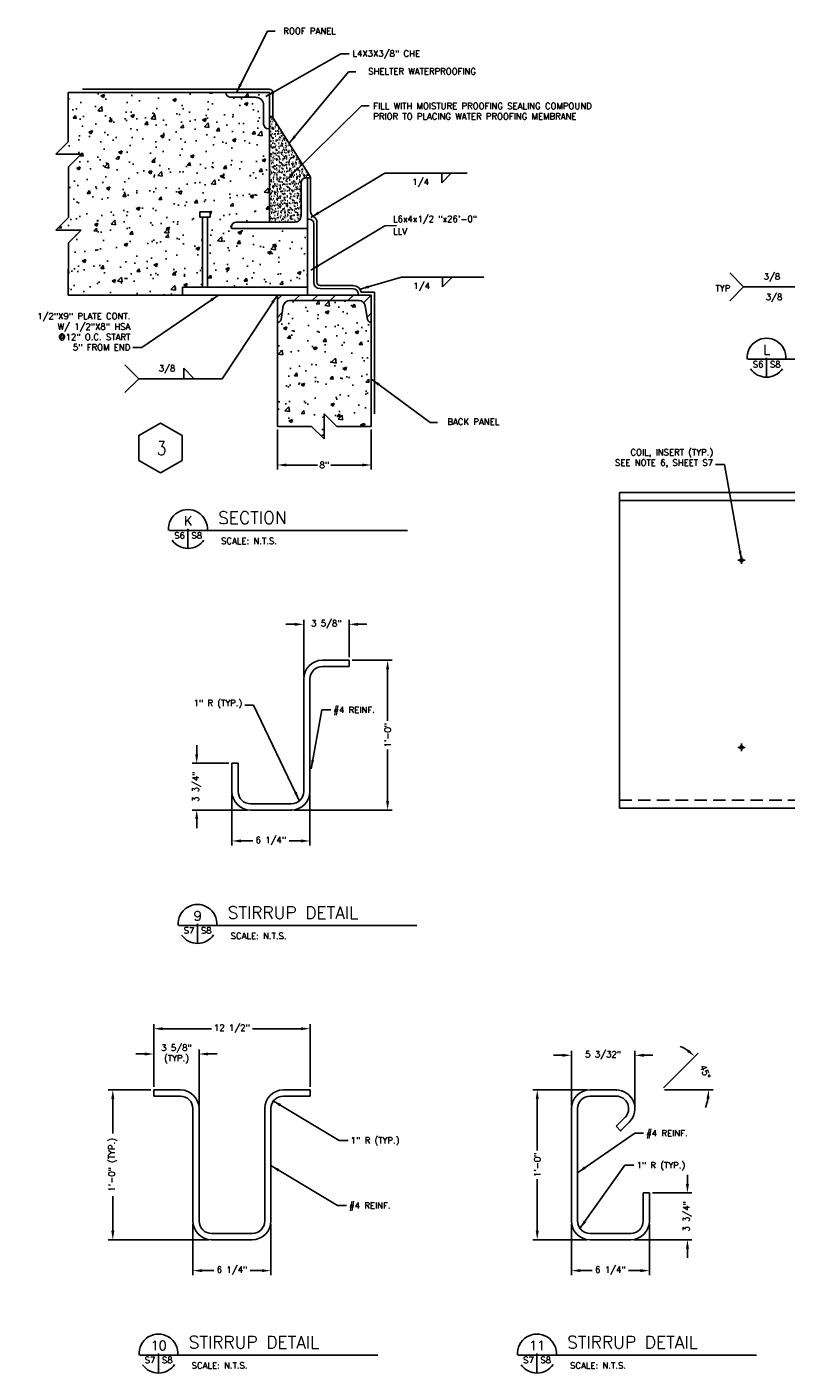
# Model space of a CAD drawing. Header units: inches. Extents: x 37.6 to 74.8, y -5.9 to 21.
# Tile 1 of 4: x 37.6 to 52.8, y -5.9 to 21. Entities that reach past the tile are written whole.
import ezdxf
from ezdxf.enums import TextEntityAlignment as Align

# ---------------------------------------------------------------- set-up
doc = ezdxf.new("R2010")
doc.units = ezdxf.units.IN
doc.header["$MEASUREMENT"] = 0
doc.linetypes.add('HIDDEN', pattern=[0.375, 0.25, -0.125])
doc.layers.get('0').update_dxf_attribs({"linetype": 'CONTINUOUS'})
doc.layers.get('DEFPOINTS').update_dxf_attribs({"linetype": 'CONTINUOUS'})
for name, color, linetype in [('6', 7, 'CONTINUOUS'), ('9', 7, 'CONTINUOUS'), ('COM-DIMS', 2, 'CONTINUOUS'), ('COM-HATCH', 2, 'CONTINUOUS'), ('COM-SHORTBRK', 1, 'CONTINUOUS'), ('S-ANNO-KEYN', 2, 'CONTINUOUS'), ('S-ANNO-SYMB', 6, 'CONTINUOUS'), ('S-ANNO-TEXT-LW10', 2, 'CONTINUOUS'), ('S-ANNO-TEXT-LW20', 1, 'CONTINUOUS'), ('S-ANNO-TEXT-LW28', 7, 'CONTINUOUS'), ('S-PR-CONC-SECT', 4, 'CONTINUOUS'), ('S-PR-METAL-SECT', 4, 'CONTINUOUS'), ('S-PR-MISC-MATL', 6, 'CONTINUOUS'), ('S-PR-REINF', 13, 'CONTINUOUS')]:
    doc.layers.add(name, color=color, linetype=linetype)
doc.styles.add('SIMPLEX', font='simplex.shx')
doc.styles.get("Standard").update_dxf_attribs({"font": 'simplex.shx', "height": 0.2})
doc.dimstyles.new('DIM', dxfattribs={"dimtxt": 0.125, "dimasz": 0.18, "dimexe": 0.09, "dimexo": 0.0625, "dimgap": 0.05, "dimtad": 0, "dimdec": 0, "dimzin": 0, "dimdsep": 46, "dimlunit": 4, "dimtxsty": 'SIMPLEX', "dimcen": 0.09, "dimadec": 0, "dimazin": 0, "dimtfac": 1, "dimtdec": 0, "dimtofl": 0, "dimtmove": 0, "dimatfit": 3, "dimfxl": 0, "dimfrac": 1, "dimtolj": 1, "dimtzin": 0, "dimarcsym": 0})

# ---------------------------------------------------------------- blocks, each defined once
blk = doc.blocks.new('*D19')
at = {"layer": 'COM-DIMS', "color": 0, "lineweight": -2}
for p, q in [((42.66, 12.962), (42.66, 12.161)), ((44.539, 12.962), (44.539, 12.161)), ((42.84, 12.251), (43.466, 12.251)), ((44.359, 12.251), (43.732, 12.251))]:
    blk.add_line(p, q, dxfattribs=at)
at = {"layer": 'COM-DIMS', "color": 0}
for points in [[(42.84, 12.281), (42.84, 12.221), (42.66, 12.251)], [(44.359, 12.281), (44.359, 12.221), (44.539, 12.251)]]:
    blk.add_solid(points, dxfattribs=at)
at = {"layer": 'DEFPOINTS', "color": 0}
for p in [(42.66, 13.025, 0.008), (44.539, 13.025, 0.008), (44.539, 12.251)]:
    blk.add_point(p, dxfattribs=at)
at = {"layer": 'COM-DIMS', "color": 0, "insert": (43.599, 12.251), "char_height": 0.125, "attachment_point": 5, "style": 'SIMPLEX'}
blk.add_mtext('\\A1;8"', dxfattribs=at)
blk = doc.blocks.new('*D20')
at = {"layer": 'COM-DIMS', "color": 0, "lineweight": -2}
for p, q in [((43.006, 9.061), (42.826, 9.061)), ((43.186, 8.028), (43.186, 9.151)), ((44.094, 8.403), (44.094, 9.151)), ((44.274, 9.061), (44.454, 9.061))]:
    blk.add_line(p, q, dxfattribs=at)
at = {"layer": 'COM-DIMS', "color": 0}
for points in [[(43.006, 9.091), (43.006, 9.031), (43.186, 9.061)], [(44.274, 9.091), (44.274, 9.031), (44.094, 9.061)]]:
    blk.add_solid(points, dxfattribs=at)
at = {"layer": 'DEFPOINTS', "color": 0}
for p in [(44.094, 9.061), (44.094, 8.341, -0.004), (43.186, 7.966, -0.004)]:
    blk.add_point(p, dxfattribs=at)
at = {"layer": 'COM-DIMS', "color": 0, "insert": (43.64, 9.061), "char_height": 0.125, "attachment_point": 5, "style": 'SIMPLEX'}
blk.add_mtext('\\A1;3 5/8"', dxfattribs=at)
blk = doc.blocks.new('*D21')
at = {"layer": 'COM-DIMS', "color": 0, "lineweight": -2}
for p, q in [((44.157, 8.341), (44.957, 8.341)), ((44.867, 8.161), (44.867, 7.126)), ((44.867, 5.521), (44.867, 6.556)), ((42.998, 5.341), (44.957, 5.341))]:
    blk.add_line(p, q, dxfattribs=at)
at = {"layer": 'COM-DIMS', "color": 0}
for points in [[(44.837, 8.161), (44.897, 8.161), (44.867, 8.341)], [(44.837, 5.521), (44.897, 5.521), (44.867, 5.341)]]:
    blk.add_solid(points, dxfattribs=at)
at = {"layer": 'DEFPOINTS', "color": 0}
for p in [(44.094, 8.341, -0.004), (42.936, 5.341, -0.004), (44.867, 5.341)]:
    blk.add_point(p, dxfattribs=at)
at = {"layer": 'COM-DIMS', "color": 0, "insert": (44.867, 6.841), "char_height": 0.125, "attachment_point": 5, "rotation": 90, "style": 'SIMPLEX'}
blk.add_mtext('\\A1;1\'-0"', dxfattribs=at)
blk = doc.blocks.new('*D22')
at = {"layer": 'COM-DIMS', "color": 0, "lineweight": -2}
for p, q in [((41.748, 5.653), (41.748, 4.633)), ((43.311, 5.653), (43.311, 4.633)), ((41.928, 4.723), (42.167, 4.723)), ((43.131, 4.723), (42.892, 4.723))]:
    blk.add_line(p, q, dxfattribs=at)
at = {"layer": 'COM-DIMS', "color": 0}
for points in [[(41.928, 4.753), (41.928, 4.693), (41.748, 4.723)], [(43.131, 4.753), (43.131, 4.693), (43.311, 4.723)]]:
    blk.add_solid(points, dxfattribs=at)
at = {"layer": 'DEFPOINTS', "color": 0}
for p in [(41.748, 5.716, -0.004), (43.311, 5.716, -0.004), (41.748, 4.723)]:
    blk.add_point(p, dxfattribs=at)
at = {"layer": 'COM-DIMS', "color": 0, "insert": (42.529, 4.723), "char_height": 0.125, "attachment_point": 5, "style": 'SIMPLEX'}
blk.add_mtext('\\A1;6 1/4"', dxfattribs=at)
blk = doc.blocks.new('*D23')
at = {"layer": 'COM-DIMS', "color": 0, "lineweight": -2}
for p, q in [((41.044, 6.458), (41.044, 6.638)), ((41.686, 6.278), (40.954, 6.278)), ((42.061, 5.341), (40.954, 5.341)), ((41.044, 5.161), (41.044, 4.981))]:
    blk.add_line(p, q, dxfattribs=at)
at = {"layer": 'COM-DIMS', "color": 0}
for points in [[(41.014, 6.458), (41.074, 6.458), (41.044, 6.278)], [(41.014, 5.161), (41.074, 5.161), (41.044, 5.341)]]:
    blk.add_solid(points, dxfattribs=at)
at = {"layer": 'DEFPOINTS', "color": 0}
for p in [(41.748, 6.278, -0.004), (41.044, 5.341), (42.123, 5.341, -0.004)]:
    blk.add_point(p, dxfattribs=at)
at = {"layer": 'COM-DIMS', "color": 0, "insert": (41.044, 5.81), "char_height": 0.125, "attachment_point": 5, "rotation": 90, "style": 'SIMPLEX'}
blk.add_mtext('\\A1;3 3/4"', dxfattribs=at)
blk = doc.blocks.new('*D24')
at = {"layer": 'COM-DIMS', "color": 0, "lineweight": -2}
for p, q in [((40.184, -0.2), (40.184, 1.053)), ((40.364, 0.963), (41.339, 0.963)), ((43.133, 0.963), (42.159, 0.963)), ((43.313, -0.2), (43.313, 1.053))]:
    blk.add_line(p, q, dxfattribs=at)
at = {"layer": 'COM-DIMS', "color": 0}
for points in [[(40.364, 0.993), (40.364, 0.933), (40.184, 0.963)], [(43.133, 0.993), (43.133, 0.933), (43.313, 0.963)]]:
    blk.add_solid(points, dxfattribs=at)
at = {"layer": 'DEFPOINTS', "color": 0}
for p in [(43.313, 0.963), (40.184, -0.262, -0.004), (43.313, -0.262, -0.004)]:
    blk.add_point(p, dxfattribs=at)
at = {"layer": 'COM-DIMS', "color": 0, "insert": (41.749, 0.963), "char_height": 0.125, "attachment_point": 5, "style": 'SIMPLEX'}
blk.add_mtext('\\A1;12 1/2"', dxfattribs=at)
blk = doc.blocks.new('*D25')
at = {"layer": 'COM-DIMS', "color": 0, "lineweight": -2}
for p, q in [((40.184, -0.2), (40.184, 0.547)), ((41.092, -0.575), (41.092, 0.547)), ((40.004, 0.457), (39.824, 0.457)), ((41.272, 0.457), (41.452, 0.457))]:
    blk.add_line(p, q, dxfattribs=at)
at = {"layer": 'COM-DIMS', "color": 0}
for points in [[(40.004, 0.487), (40.004, 0.427), (40.184, 0.457)], [(41.272, 0.487), (41.272, 0.427), (41.092, 0.457)]]:
    blk.add_solid(points, dxfattribs=at)
at = {"layer": 'DEFPOINTS', "color": 0}
for p in [(41.092, 0.457), (40.184, -0.262, -0.004), (41.092, -0.637, -0.004)]:
    blk.add_point(p, dxfattribs=at)
at = {"layer": 'COM-DIMS', "color": 0, "insert": (40.638, 0.457), "char_height": 0.125, "attachment_point": 5, "style": 'SIMPLEX'}
blk.add_mtext('\\A1;3 5/8"\\P(TYP.)', dxfattribs=at)
blk = doc.blocks.new('*D26')
at = {"layer": 'COM-DIMS', "color": 0, "lineweight": -2}
for p, q in [((40.967, -2.95), (40.967, -3.971)), ((42.53, -2.95), (42.53, -3.971)), ((41.147, -3.881), (41.386, -3.881)), ((42.35, -3.881), (42.111, -3.881))]:
    blk.add_line(p, q, dxfattribs=at)
at = {"layer": 'COM-DIMS', "color": 0}
for points in [[(41.147, -3.851), (41.147, -3.911), (40.967, -3.881)], [(42.35, -3.851), (42.35, -3.911), (42.53, -3.881)]]:
    blk.add_solid(points, dxfattribs=at)
at = {"layer": 'DEFPOINTS', "color": 0}
for p in [(40.967, -2.887, -0.004), (42.53, -2.887, -0.004), (40.967, -3.881)]:
    blk.add_point(p, dxfattribs=at)
at = {"layer": 'COM-DIMS', "color": 0, "insert": (41.749, -3.881), "char_height": 0.125, "attachment_point": 5, "style": 'SIMPLEX'}
blk.add_mtext('\\A1;6 1/4"', dxfattribs=at)
blk = doc.blocks.new('*D27')
at = {"layer": 'COM-DIMS', "color": 0, "lineweight": -2}
for p, q in [((40.122, -0.262), (39.273, -0.262)), ((39.363, -0.442), (39.363, -1.132)), ((39.363, -3.082), (39.363, -2.393)), ((41.28, -3.262), (39.273, -3.262))]:
    blk.add_line(p, q, dxfattribs=at)
at = {"layer": 'COM-DIMS', "color": 0}
for points in [[(39.333, -0.442), (39.393, -0.442), (39.363, -0.262)], [(39.333, -3.082), (39.393, -3.082), (39.363, -3.262)]]:
    blk.add_solid(points, dxfattribs=at)
at = {"layer": 'DEFPOINTS', "color": 0}
for p in [(40.184, -0.262, -0.004), (39.363, -3.262), (41.342, -3.262, -0.004)]:
    blk.add_point(p, dxfattribs=at)
at = {"layer": 'COM-DIMS', "color": 0, "insert": (39.363, -1.762), "char_height": 0.125, "attachment_point": 5, "rotation": 90, "style": 'SIMPLEX'}
blk.add_mtext('\\A1;1\'-0" (TYP.)', dxfattribs=at)
blk = doc.blocks.new('*D28')
at = {"layer": 'COM-DIMS', "color": 0, "lineweight": -2}
for p, q in [((48.547, -2.95), (48.547, -3.971)), ((50.11, -2.95), (50.11, -3.971)), ((48.727, -3.881), (48.966, -3.881)), ((49.93, -3.881), (49.691, -3.881))]:
    blk.add_line(p, q, dxfattribs=at)
at = {"layer": 'COM-DIMS', "color": 0}
for points in [[(48.727, -3.851), (48.727, -3.911), (48.547, -3.881)], [(49.93, -3.851), (49.93, -3.911), (50.11, -3.881)]]:
    blk.add_solid(points, dxfattribs=at)
at = {"layer": 'DEFPOINTS', "color": 0}
for p in [(48.547, -2.887, -0.004), (50.11, -2.887, -0.004), (48.547, -3.881)]:
    blk.add_point(p, dxfattribs=at)
at = {"layer": 'COM-DIMS', "color": 0, "insert": (49.328, -3.881), "char_height": 0.125, "attachment_point": 5, "style": 'SIMPLEX'}
blk.add_mtext('\\A1;6 1/4"', dxfattribs=at)
blk = doc.blocks.new('*D29')
at = {"layer": 'COM-DIMS', "color": 0, "lineweight": -2}
for p, q in [((50.872, -2.145), (50.872, -1.965)), ((50.172, -2.325), (50.962, -2.325)), ((49.797, -3.262), (50.962, -3.262)), ((50.872, -3.442), (50.872, -3.622))]:
    blk.add_line(p, q, dxfattribs=at)
at = {"layer": 'COM-DIMS', "color": 0}
for points in [[(50.842, -2.145), (50.902, -2.145), (50.872, -2.325)], [(50.842, -3.442), (50.902, -3.442), (50.872, -3.262)]]:
    blk.add_solid(points, dxfattribs=at)
at = {"layer": 'DEFPOINTS', "color": 0}
for p in [(50.11, -2.325, -0.004), (49.735, -3.262, -0.004), (50.872, -3.262)]:
    blk.add_point(p, dxfattribs=at)
at = {"layer": 'COM-DIMS', "color": 0, "insert": (50.872, -2.794), "char_height": 0.125, "attachment_point": 5, "rotation": 90, "style": 'SIMPLEX'}
blk.add_mtext('\\A1;3 3/4"', dxfattribs=at)
blk = doc.blocks.new('*D30')
at = {"layer": 'COM-DIMS', "color": 0, "lineweight": -2}
for p, q in [((50.394, -0.218), (51.084, 0.472)), ((50.412, -0.262), (51.389, -0.262))]:
    blk.add_line(p, q, dxfattribs=at)
for start, end in [(55.8876, 66.7751), (338.2249, 349.1124)]:
    blk.add_arc((50.35, -0.262), 0.949, start, end, dxfattribs=at)
at = {"layer": 'COM-DIMS', "color": 0}
for points in [[(50.901, 0.546), (50.863, 0.5), (51.021, 0.408)], [(51.252, -0.439), (51.311, -0.444), (51.299, -0.262)]]:
    blk.add_solid(points, dxfattribs=at)
at = {"layer": 'DEFPOINTS', "color": 0}
for p in [(48.922, -0.262, -0.004), (49.445, -0.262, -0.004), (51.266, -0.017), (49.71, -0.903, -0.004), (49.533, -1.079, -0.004)]:
    blk.add_point(p, dxfattribs=at)
at = {"layer": 'COM-DIMS', "color": 0, "insert": (51.226, 0.101), "char_height": 0.125, "attachment_point": 5, "rotation": 292.5, "style": 'SIMPLEX'}
blk.add_mtext('\\A1;45°', dxfattribs=at)
blk = doc.blocks.new('*D31')
at = {"layer": 'COM-DIMS', "color": 0, "lineweight": -2}
for p, q in [((48.86, -0.262), (47.774, -0.262)), ((47.864, -0.442), (47.864, -1.477)), ((47.864, -3.082), (47.864, -2.047)), ((48.86, -3.262), (47.774, -3.262))]:
    blk.add_line(p, q, dxfattribs=at)
at = {"layer": 'COM-DIMS', "color": 0}
for points in [[(47.834, -0.442), (47.894, -0.442), (47.864, -0.262)], [(47.834, -3.082), (47.894, -3.082), (47.864, -3.262)]]:
    blk.add_solid(points, dxfattribs=at)
at = {"layer": 'DEFPOINTS', "color": 0}
for p in [(48.922, -0.262, -0.004), (47.864, -3.262), (48.922, -3.262, -0.004)]:
    blk.add_point(p, dxfattribs=at)
at = {"layer": 'COM-DIMS', "color": 0, "insert": (47.864, -1.762), "char_height": 0.125, "attachment_point": 5, "rotation": 90, "style": 'SIMPLEX'}
blk.add_mtext('\\A1;1\'-0"', dxfattribs=at)
blk = doc.blocks.new('*D32')
at = {"layer": 'COM-DIMS', "color": 0, "lineweight": -2}
for p, q in [((48.367, 0.431), (48.187, 0.431)), ((48.547, -0.575), (48.547, 0.521)), ((49.82, -0.575), (49.82, 0.521)), ((50, 0.431), (50.18, 0.431))]:
    blk.add_line(p, q, dxfattribs=at)
at = {"layer": 'COM-DIMS', "color": 0}
for points in [[(48.367, 0.461), (48.367, 0.401), (48.547, 0.431)], [(50, 0.461), (50, 0.401), (49.82, 0.431)]]:
    blk.add_solid(points, dxfattribs=at)
at = {"layer": 'DEFPOINTS', "color": 0}
for p in [(48.547, 0.431), (48.547, -0.637, -0.004), (49.82, -0.637, -0.004)]:
    blk.add_point(p, dxfattribs=at)
at = {"layer": 'COM-DIMS', "color": 0, "insert": (49.183, 0.431), "char_height": 0.125, "attachment_point": 5, "style": 'SIMPLEX'}
blk.add_mtext('\\A1;5 3/32"', dxfattribs=at)

msp = doc.modelspace()

# ---------------------------------------------------------------- hatches: boundary and pattern name
at = {"layer": 'COM-HATCH'}
h = msp.add_hatch(dxfattribs=at)
h.set_pattern_fill('AR-CONC', color=256, scale=0.1, style=0)
h.set_pattern_definition([(50, (-7.9163, -0.4211), (0.71726, -0.062752), [0.075, -0.825]), (355, (-7.9163, -0.4211), (-0.138751, 0.752192), [0.06, -0.66]), (100.4514, (-7.8565, -0.4263), (0.578509, 0.6894395), [0.06374, -0.701142]), (46.1842, (-7.9163, -0.2211), (1.067241, -0.165519), [0.1125, -1.2375]), (96.6356, (-7.8274, -0.2349), (0.934663, 0.974118), [0.09561, -1.051713]), (351.1842, (-7.9163, -0.2211), (0.934662, 0.974119), [0.09, -0.99]), (21, (-7.8163, -0.2711), (0.596907, -0.402619), [0.075, -0.825]), (326, (-7.8163, -0.2711), (0.243315, 0.72515), [0.06, -0.66]), (71.4514, (-7.76656, -0.3046), (0.840223, 0.3225305), [0.06374, -0.701142]), (37.5, (-7.9163, -0.42108), (0.0121599, 0.3328939), [0, -0.652, 0, -0.67, 0, -0.6625]), (7.5, (-7.9163, -0.42108), (0.2630695, 0.3944117), [0, -0.382, 0, -0.637, 0, -0.2525]), (327.5, (-8.1393, -0.42108), (0.5338224, -0.0225549), [0, -0.25, 0, -0.78, 0, -1.035]), (317.5, (-8.2393, -0.4211), (0.583186, 0.100105), [0, -0.325, 0, -0.518, 0, -0.735])])
h.paths.add_polyline_path([(42.501, 19.71), (41.912, 19.71), (41.905, 19.701), (41.907, 19.71), (38.472, 19.71), (38.472, 18.727), (38.22, 18.474), (38.727, 18.474), (38.473, 18.22), (38.473, 17.207), (38.22, 16.953), (38.727, 16.953), (38.473, 16.7), (38.472, 15.655), (40.762, 15.655), (40.762, 15.809), (41.157, 15.809), (41.157, 17.217), (41.105, 17.217), (41.105, 17.321), (41.314, 17.321), (41.314, 17.217), (41.262, 17.217), (41.262, 15.809), (43.262, 15.809), (43.262, 16.986), (41.741, 16.986), (41.741, 17.017, -0.417564), (41.837, 17.113), (42.501, 17.113)])
h = msp.add_hatch(dxfattribs=at)
h.set_pattern_fill('AR-SAND', color=256, scale=0.05, style=0)
h.set_pattern_definition([(37.5, (-6.03173, 0.56388), (-0.00314967, 0.09634119), [0, -0.076, 0, -0.085, 0, -0.08125]), (7.5, (-6.03173, 0.56388), (0.08848884, 0.1411073), [0, -0.041, 0, -0.0685, 0, -0.02625]), (327.5, (-6.09323, 0.56388), (0.15570709, 0.00028295), [0, -0.025, 0, -0.09, 0, -0.1175]), (317.5, (-6.09323, 0.56388), (0.15030633, 0.04388378), [0, -0.0125, 0, -0.059, 0, -0.0675])])
h.paths.add_polyline_path([(42.574, 19.196, -0.142609), (42.565, 19.228), (42.501, 19.228), (42.501, 17.113), (43.008, 17.113, 0.414212), (43.135, 17.239), (43.135, 17.905, -0.41424), (43.23, 18), (43.262, 18), (43.325, 17.998, 0.142609), (43.315, 18.03)])
h = msp.add_hatch(dxfattribs=at)
h.set_pattern_fill('AR-CONC', color=256, scale=0.1, style=0)
h.set_pattern_definition([(50, (-6.0317, 0.5639), (0.71726, -0.062752), [0.075, -0.825]), (355, (-6.0317, 0.5639), (-0.138751, 0.752192), [0.06, -0.66]), (100.4514, (-5.97196, 0.55865), (0.578509, 0.6894395), [0.06374, -0.701142]), (46.1842, (-6.0317, 0.7639), (1.067241, -0.165519), [0.1125, -1.2375]), (96.6356, (-5.9428, 0.7501), (0.934663, 0.974118), [0.09561, -1.051713]), (351.1842, (-6.0317, 0.7639), (0.934662, 0.974119), [0.09, -0.99]), (21, (-5.9317, 0.7139), (0.596907, -0.402619), [0.075, -0.825]), (326, (-5.9317, 0.7139), (0.243315, 0.72515), [0.06, -0.66]), (71.4514, (-5.882, 0.6803), (0.840223, 0.3225305), [0.06374, -0.701142]), (37.5, (-6.03173, 0.56388), (0.0121599, 0.3328939), [0, -0.652, 0, -0.67, 0, -0.6625]), (7.5, (-6.03173, 0.5639), (0.2630695, 0.3944117), [0, -0.382, 0, -0.637, 0, -0.2525]), (327.5, (-6.25473, 0.56388), (0.5338224, -0.0225549), [0, -0.25, 0, -0.78, 0, -1.035]), (317.5, (-6.35473, 0.5639), (0.583186, 0.100105), [0, -0.325, 0, -0.518, 0, -0.735])])
h.paths.add_polyline_path([(44.539, 14.48), (44.539, 15.11), (44.528, 15.11, -0.367227), (44.467, 15.162), (44.42, 15.44, 0.364566), (44.295, 15.545), (42.903, 15.545, 0.366443), (42.778, 15.439), (42.732, 15.162, -0.367229), (42.67, 15.11), (42.66, 15.11), (42.66, 14.544), (42.66, 13.025), (43.341, 13.025), (43.594, 12.772), (43.594, 13.278), (43.847, 13.025), (44.539, 13.025)])

# ---------------------------------------------------------------- linework, layer by layer
at = {"linetype": 'HIDDEN'}
msp.add_line((42.501, 18.569, 0.008), (42.501, 18.57, 0.008), dxfattribs=at)
at = {"layer": '6'}
msp.add_point((51.956, 10.345, -0.003), dxfattribs=at)
at = {"layer": '9'}
for p, q in [((51.881, 10.345, -0.003), (52.031, 10.345, -0.003)), ((51.956, 10.27, -0.003), (51.956, 10.42, -0.003)), ((51.881, 6.597, -0.003), (52.031, 6.597, -0.003)), ((51.956, 6.522, -0.003), (51.956, 6.672, -0.003))]:
    msp.add_line(p, q, dxfattribs=at)
msp.add_point((51.956, 10.345, -0.003), dxfattribs=at)
at = {"layer": 'COM-HATCH'}
for p, q in [((42.565, 19.228, 0), (42.501, 19.228, 0.008)), ((43.262, 18, 0.008), (43.325, 17.998, 0))]:
    msp.add_line(p, q, dxfattribs=at)
at = {"layer": 'COM-HATCH', "elevation": 0}
msp.add_lwpolyline([(42.565, 19.228), (42.501, 19.228), (42.501, 17.113), (43.008, 17.113, 0.414208), (43.135, 17.239), (43.135, 17.905, -0.414214), (43.23, 18), (43.262, 18), (43.325, 17.998, 0.142609), (43.315, 18.03), (42.574, 19.196, -0.142609)], format="xyb", close=True, dxfattribs=at)
at = {"layer": 'COM-SHORTBRK'}
for p, q in [((38.472, 19.71, 0.008), (38.472, 18.727, 0.008)), ((38.22, 18.474, 0.008), (38.473, 18.727, 0.008)), ((38.22, 18.474, 0.008), (38.727, 18.474, 0.008)), ((38.727, 18.474, 0.008), (38.473, 18.22, 0.008)), ((38.473, 18.22, 0.008), (38.473, 17.207, 0.008)), ((38.22, 16.953, 0.008), (38.473, 17.207, 0.008)), ((38.22, 16.953, 0.008), (38.727, 16.953, 0.008)), ((38.727, 16.953, 0.008), (38.473, 16.7, 0.008)), ((38.473, 16.7, 0.008), (38.472, 15.655, 0.008))]:
    msp.add_line(p, q, dxfattribs=at)
at = {"layer": 'S-ANNO-SYMB', "color": 6, "linetype": 'Continuous'}
msp.add_lwpolyline([(40.317, 12.094), (40.749, 12.343), (40.749, 12.843), (40.317, 13.092), (39.884, 12.843), (39.884, 12.343)], close=True, dxfattribs=at)
at = {"layer": 'S-ANNO-TEXT-LW10'}
for p, q in [((45.95, 17.904, 0.008), (46.14, 18.094, 0.008)), ((45.95, 18.094, 0.008), (45.95, 17.904, 0.008)), ((45.969, 15.822, 0.008), (46.159, 16.012, 0.008)), ((45.969, 16.012, 0.008), (45.969, 15.822, 0.008)), ((51.998, 15.818, -0.005), (51.72, 16.096, -0.005)), ((51.998, 15.818, -0.005), (51.72, 15.54, -0.005)), ((53.667, 15.818, -0.005), (51.998, 15.818, -0.005)), ((39.882, 13.979, 0.008), (39.604, 14.257, 0.008)), ((40.786, 13.979, 0.008), (40.786, 14.187, 0.008)), ((40.786, 14.187, 0.008), (40.995, 13.979, 0.008)), ((39.882, 13.979, 0.008), (39.604, 13.701, 0.008)), ((41.551, 13.979, 0.008), (39.882, 13.979, 0.008))]:
    msp.add_line(p, q, dxfattribs=at)
at = {"layer": 'S-ANNO-TEXT-LW20'}
for p, q in [((52.083, 14.368), (56.851, 14.368)), ((52.456, 14.399), (52.456, 14.01)), ((40.496, 10.939), (45.263, 10.939)), ((40.868, 10.97), (40.868, 10.581)), ((40.687, 3.03), (45.454, 3.03)), ((41.059, 3.061), (41.059, 2.673)), ((39.906, -5.573), (44.673, -5.573)), ((40.278, -5.542), (40.278, -5.931)), ((47.485, -5.573), (52.253, -5.573)), ((47.858, -5.542), (47.858, -5.931))]:
    msp.add_line(p, q, dxfattribs=at)
for centre, start, end in [((52.456, 14.399), 355.5288, 184.5471), ((52.456, 14.399), 215.059, 325.4854), ((40.868, 10.97), 355.5288, 184.5471), ((40.868, 10.97), 215.059, 325.4854), ((41.059, 3.061), 355.5288, 184.5471), ((41.059, 3.061), 215.059, 325.4854), ((40.278, -5.542), 355.5288, 184.5471), ((47.858, -5.542), 355.5288, 184.5471), ((40.278, -5.542), 215.059, 325.4854), ((47.858, -5.542), 215.059, 325.4854)]:
    msp.add_arc(centre, 0.39, start, end, dxfattribs=at)
at = {"layer": 'S-PR-CONC-SECT', "linetype": 'Continuous'}
for p, q in [((42.501, 19.71, 0.008), (38.472, 19.71, 0.008)), ((42.501, 17.113, 0.008), (42.501, 19.71, 0.008)), ((42.66, 15.655, 0.008), (38.472, 15.655, 0.008)), ((42.66, 15.11, 0.008), (42.66, 14.544, 0.008)), ((44.539, 15.11, 0.008), (44.539, 14.48, 0.008)), ((42.66, 14.544, 0.008), (42.66, 13.025, 0.008)), ((44.539, 14.48, 0.008), (44.539, 13.025, 0.008))]:
    msp.add_line(p, q, dxfattribs=at)
at = {"layer": 'S-PR-CONC-SECT'}
for p, q in [((43.847, 13.025, 0.008), (43.594, 13.278, 0.008)), ((43.594, 13.278, 0.008), (43.594, 12.772, 0.008)), ((42.66, 13.025, 0.008), (43.341, 13.025, 0.008)), ((43.594, 12.772, 0.008), (43.341, 13.025, 0.008)), ((43.847, 13.025, 0.008), (44.539, 13.025, 0.008)), ((49.51, 5.381, -0.003), (49.51, 11.698, -0.003)), ((49.51, 11.698, -0.003), (55.18, 11.698, -0.003)), ((49.51, 11.542, -0.003), (55.18, 11.542, -0.003)), ((49.51, 5.381, -0.003), (55.18, 5.381, -0.003))]:
    msp.add_line(p, q, dxfattribs=at)
at = {"layer": 'S-PR-CONC-SECT', "linetype": 'HIDDEN'}
msp.add_line((49.51, 5.537, -0.003), (55.18, 5.537, -0.003), dxfattribs=at)
at = {"layer": 'S-PR-CONC-SECT'}
for centre in [(51.956, 10.345, -0.003), (51.956, 6.597, -0.003)]:
    msp.add_circle(centre, 0.0325, dxfattribs=at)
at = {"layer": 'S-PR-METAL-SECT'}
for p, q in [((41.723, 19.614, 0.008), (42.228, 19.614, 0.008)), ((42.384, 19.077, 0.008), (42.384, 19.457, 0.008)), ((42.481, 18.98, 0.008), (42.501, 18.98, 0.008)), ((41.105, 17.217, 0.008), (41.105, 17.321, 0.008)), ((41.105, 17.321, 0.008), (41.314, 17.321, 0.008)), ((41.314, 17.217, 0.008), (41.314, 17.321, 0.008)), ((41.105, 17.217, 0.008), (41.314, 17.217, 0.008)), ((41.157, 15.809, 0.008), (41.157, 17.217, 0.008)), ((41.262, 15.809, 0.008), (41.262, 17.217, 0.008)), ((40.762, 15.809, 0.008), (43.262, 15.809, 0.008)), ((40.762, 15.655, 0.008), (40.762, 15.809, 0.008))]:
    msp.add_line(p, q, dxfattribs=at)
at = {"layer": 'S-PR-METAL-SECT', "linetype": 'Continuous'}
for p, q in [((43.135, 17.239, 0.008), (43.135, 17.905, 0.008)), ((43.23, 18, 0.008), (43.262, 18, 0.008)), ((43.262, 15.655, 0.008), (43.262, 18, 0.008)), ((41.741, 16.986, 0.008), (41.741, 17.018, 0.008)), ((41.741, 16.986, 0.008), (43.262, 16.986, 0.008)), ((41.836, 17.113, 0.008), (43.008, 17.113, 0.008)), ((43.262, 17.176, 0.008), (43.293, 17.176, 0.008)), ((43.388, 15.909, 0.008), (43.388, 17.081, 0.008)), ((42.66, 15.565, 0.008), (42.75, 15.655, 0.008)), ((44.539, 15.655, 0.008), (42.66, 15.655, 0.008)), ((42.66, 15.655, 0.008), (42.66, 15.11, 0.008)), ((42.998, 15.545, 0.008), (43.109, 15.655, 0.008)), ((44.275, 15.653, 0.008), (43.262, 15.655, 0.008)), ((43.356, 15.545, 0.008), (43.467, 15.655, 0.008)), ((43.515, 15.782, 0.008), (44.18, 15.779, 0.008)), ((43.715, 15.545, 0.008), (43.826, 15.655, 0.008)), ((44.072, 15.544, 0.008), (44.183, 15.654, 0.008)), ((44.275, 15.653, 0.008), (44.275, 15.684, 0.008)), ((44.39, 15.503, 0.008), (44.539, 15.652, 0.008)), ((44.539, 15.655, 0.008), (44.539, 15.11, 0.008)), ((42.778, 15.439, 0.008), (42.732, 15.162, 0.008)), ((44.295, 15.545, 0.008), (42.903, 15.545, 0.008)), ((44.42, 15.439, 0.008), (44.467, 15.162, 0.008)), ((42.66, 15.206, 0.008), (42.755, 15.302, 0.008)), ((42.671, 15.11, 0.008), (42.66, 15.11, 0.008)), ((44.458, 15.213, 0.008), (44.539, 15.293, 0.008)), ((44.539, 15.11, 0.008), (44.528, 15.11, 0.008))]:
    msp.add_line(p, q, dxfattribs=at)
at = {"layer": 'S-PR-METAL-SECT'}
for centre, radius, start, end in [((41.723, 19.71, 0.008), 0.0968, 180, 270), ((42.228, 19.457, 0.008), 0.156, 0, 90), ((42.481, 19.077, 0.008), 0.0968, 180, 270)]:
    msp.add_arc(centre, radius, start, end, dxfattribs=at)
at = {"layer": 'S-PR-METAL-SECT', "linetype": 'Continuous'}
for centre, radius, start, end in [((43.23, 17.905, 0.008), 0.095, 90, 180), ((41.836, 17.018, 0.008), 0.095, 90, 180), ((43.008, 17.239, 0.008), 0.127, 270, 0), ((43.293, 17.081, 0.008), 0.095, 0, 90), ((43.515, 15.909, 0.008), 0.127, 180, 270), ((44.18, 15.684, 0.008), 0.095, 0, 90), ((42.903, 15.418, 0.008), 0.127, 90, 170.5), ((44.295, 15.418, 0.008), 0.127, 9.5, 90), ((42.671, 15.172, 0.008), 0.0618, 270, 350.5), ((44.528, 15.172, 0.008), 0.0618, 189.5, 270)]:
    msp.add_arc(centre, radius, start, end, dxfattribs=at)
at = {"layer": 'S-PR-MISC-MATL', "linetype": 'Continuous'}
for p, q in [((42.565, 19.228, 0), (42.565, 19.71, 0)), ((43.315, 18.03, 0), (42.574, 19.196, 0)), ((43.325, 17.332, 0), (43.325, 17.998, 0)), ((43.452, 15.909, 0.008), (43.452, 17.113, 0.008)), ((43.515, 15.845, 0.008), (44.18, 15.843, 0.008)), ((44.339, 15.713, 0.008), (44.602, 15.712, 0.008)), ((44.602, 15.712, 0.008), (44.602, 13.273, 0.008))]:
    msp.add_line(p, q, dxfattribs=at)
at = {"layer": 'S-PR-MISC-MATL', "linetype": 'Continuous', "elevation": 0.008}
msp.add_lwpolyline([(42.501, 19.774), (38.757, 19.774)], dxfattribs=at)
at = {"layer": 'S-PR-MISC-MATL', "linetype": 'Continuous'}
for centre, radius, start, end in [((42.501, 19.71, 0.008), 0.0634, 0, 90), ((42.625, 19.228, 0), 0.06, 180, 212.4647), ((43.265, 17.998, 0), 0.06, 0, 32.4647), ((43.452, 17.332, 0.008), 0.127, 180, 240), ((43.325, 17.113, 0.008), 0.127, 0, 60), ((43.515, 15.909, 0.008), 0.0634, 180, 270), ((44.183, 15.684, 0.008), 0.158, 10.2654, 90)]:
    msp.add_arc(centre, radius, start, end, dxfattribs=at)
at = {"layer": 'S-PR-REINF', "linetype": 'Continuous'}
for p, q in [((43.561, 8.341, -0.004), (44.094, 8.341, -0.004)), ((43.561, 8.216, -0.004), (44.094, 8.216, -0.004)), ((44.094, 8.341, -0.004), (44.094, 8.216, -0.004)), ((43.186, 5.716, -0.004), (43.186, 7.966, -0.004)), ((43.311, 5.716, -0.004), (43.311, 7.966, -0.004)), ((41.873, 6.278, -0.004), (41.748, 6.278, -0.004)), ((41.748, 5.716, -0.004), (41.748, 6.278, -0.004)), ((41.873, 5.716, -0.004), (41.873, 6.278, -0.004)), ((42.123, 5.466, -0.004), (42.936, 5.466, -0.004)), ((42.123, 5.341, -0.004), (42.936, 5.341, -0.004)), ((40.184, -0.262, -0.004), (40.184, -0.387, -0.004)), ((40.717, -0.262, -0.004), (40.184, -0.262, -0.004)), ((42.78, -0.262, -0.004), (43.313, -0.262, -0.004)), ((43.313, -0.262, -0.004), (43.313, -0.387, -0.004)), ((49.445, -0.262, -0.004), (48.922, -0.262, -0.004)), ((40.717, -0.387, -0.004), (40.184, -0.387, -0.004)), ((42.78, -0.387, -0.004), (43.313, -0.387, -0.004)), ((49.445, -0.387, -0.004), (48.922, -0.387, -0.004)), ((40.967, -2.887, -0.004), (40.967, -0.637, -0.004)), ((41.092, -2.887, -0.004), (41.092, -0.637, -0.004)), ((42.405, -2.887, -0.004), (42.405, -0.637, -0.004)), ((42.53, -2.887, -0.004), (42.53, -0.637, -0.004)), ((48.547, -2.887, -0.004), (48.547, -0.637, -0.004)), ((48.672, -2.887, -0.004), (48.672, -0.637, -0.004)), ((49.445, -0.991, -0.004), (49.621, -0.814, -0.004)), ((49.445, -0.991, -0.004), (49.533, -1.079, -0.004)), ((49.533, -1.079, -0.004), (49.71, -0.903, -0.004)), ((49.985, -2.887, -0.004), (49.985, -2.325, -0.004)), ((49.985, -2.325, -0.004), (50.11, -2.325, -0.004)), ((50.11, -2.887, -0.004), (50.11, -2.325, -0.004)), ((42.155, -3.137, -0.004), (41.342, -3.137, -0.004)), ((49.735, -3.137, -0.004), (48.922, -3.137, -0.004)), ((42.155, -3.262, -0.004), (41.342, -3.262, -0.004)), ((49.735, -3.262, -0.004), (48.922, -3.262, -0.004))]:
    msp.add_line(p, q, dxfattribs=at)
for centre, radius, start, end in [((43.561, 7.966, -0.004), 0.375, 90, 180), ((43.561, 7.966, -0.004), 0.25, 90, 180), ((42.123, 5.716, -0.004), 0.375, 180, 270), ((42.123, 5.716, -0.004), 0.25, 180, 270), ((42.936, 5.716, -0.004), 0.25, 270, 0), ((42.936, 5.716, -0.004), 0.375, 270, 0), ((40.717, -0.637, -0.004), 0.375, 0, 90), ((42.78, -0.637, -0.004), 0.375, 90, 180), ((48.922, -0.637, -0.004), 0.375, 90, 180), ((49.445, -0.637, -0.004), 0.375, 315, 90), ((40.717, -0.637, -0.004), 0.25, 0, 90), ((42.78, -0.637, -0.004), 0.25, 90, 180), ((48.922, -0.637, -0.004), 0.25, 90, 180), ((49.445, -0.637, -0.004), 0.25, 315, 90), ((41.342, -2.887, -0.004), 0.375, 180, 270), ((41.342, -2.887, -0.004), 0.25, 180, 270), ((42.155, -2.887, -0.004), 0.375, 270, 0), ((42.155, -2.887, -0.004), 0.25, 270, 0), ((48.922, -2.887, -0.004), 0.375, 180, 270), ((48.922, -2.887, -0.004), 0.25, 180, 270), ((49.735, -2.887, -0.004), 0.375, 270, 0), ((49.735, -2.887, -0.004), 0.25, 270, 0)]:
    msp.add_arc(centre, radius, start, end, dxfattribs=at)
for p in [(42.936, 5.341, -0.004), (49.445, -0.262, -0.004), (49.71, -0.903, -0.004), (49.533, -1.079, -0.004), (41.342, -3.262, -0.004)]:
    msp.add_point(p, dxfattribs=at)

# ---------------------------------------------------------------- texts
at = {"layer": 'COM-DIMS', "style": 'SIMPLEX'}
for s, p in [('ROOF PANEL', (43.304, 20.942, 0.008)), ('SHELTER WATERPROOFING', (45.558, 20.133, 0.008)), ('BACK PANEL', (46.584, 13.118, 0.008))]:
    msp.add_text(s, height=0.125, dxfattribs=at).set_placement(p, align=Align.MIDDLE)
for s, p in [('1/4', (45.363, 17.858, 0.008)), ('1/4', (45.382, 15.776, 0.008)), (' 3/8 ', (40.197, 14.124, 0.008))]:
    msp.add_text(s, height=0.125, dxfattribs=at).set_placement(p)
for s, p in [('L6x4x1/2 "x26\'-0"', (44.976, 17.241, 0)), ('LLV', (44.976, 16.991, 0))]:
    msp.add_text(s, height=0.125, dxfattribs=at).set_placement(p, align=Align.TOP_LEFT)
at = {"layer": 'COM-DIMS', "char_height": 0.125, "style": 'SIMPLEX'}
for s, insert, attachment_point in [('L4X3X3/8" CHE', (44.162, 20.386), 7), ('1/2"X9" PLATE CONT.\\PW/ 1/2"X8" HSA\\P@12" O.C. START\\P5" FROM END', (39.714, 14.544, 0), 9), ('COIL, INSERT (TYP.)\\PSEE NOTE 6, SHEET S7', (51.386, 12.197, -0.003), 9), ('1" R (TYP.)', (41.954, 7.379, -0.004), 9), ('#4 REINF.', (43.78, 7.411, -0.004), 1), ('#4 REINF.', (50.045, -1.066, -0.004), 1), ('1" R (TYP.)', (44.128, -1.21, -0.004), 1), ('1" R (TYP.)', (49.851, -1.707, -0.004), 1), ('#4 REINF.', (44.094, -2.514, -0.004), 1)]:
    msp.add_mtext(s, dxfattribs=dict(at, insert=insert, attachment_point=attachment_point))
at = {"layer": 'COM-DIMS', "insert": (44.579, 19.502, 0.008), "char_height": 0.125, "width": 4.96, "attachment_point": 1, "style": 'SIMPLEX'}
msp.add_mtext('FILL WITH MOISTURE PROOFING SEALING COMPOUND\\PPRIOR TO PLACING WATER PROOFING MEMBRANE', dxfattribs=at)
at = {"layer": 'S-ANNO-KEYN', "color": 6, "width": 0.75}
msp.add_text('3', height=0.281, dxfattribs=at).set_placement((40.34, 12.588), align=Align.MIDDLE)
at = {"layer": 'S-ANNO-TEXT-LW10', "style": 'SIMPLEX'}
for s, p in [(' 3/8 ', (52.313, 15.963, -0.005)), ('TYP', (51.434, 15.726, -0.005)), (' 3/8 ', (52.355, 15.553, -0.005)), ('S8', (52.524, 14.206)), ('S8', (40.937, 10.777)), ('SCALE: N.T.S.', (41.532, 10.669)), ('S8', (41.127, 2.868)), ('SCALE: N.T.S.', (41.723, 2.76)), ('S8', (40.347, -5.735)), ('S8', (47.926, -5.735)), ('SCALE: N.T.S.', (40.942, -5.843)), ('SCALE: N.T.S.', (48.522, -5.843))]:
    msp.add_text(s, height=0.125, dxfattribs=at).set_placement(p)
for s, p in [('S6', (52.394, 14.206)), ('S6', (40.807, 10.777)), ('S7', (40.998, 2.868)), ('S7', (40.217, -5.735)), ('S7', (47.796, -5.735))]:
    msp.add_text(s, height=0.125, dxfattribs=at).set_placement(p, align=Align.RIGHT)
at = {"layer": 'S-ANNO-TEXT-LW28'}
for s, height, p in [('L', 0.188, (52.459, 14.466)), ('K', 0.188, (40.872, 11.037)), ('9', 0.188, (41.063, 3.128)), ('10', 0.1875, (40.282, -5.475)), ('11', 0.1875, (47.861, -5.475))]:
    msp.add_text(s, height=height, dxfattribs=at).set_placement(p, align=Align.CENTER)
for s, p in [('SECTION', (41.473, 11.071)), ('STIRRUP DETAIL', (41.664, 3.162)), ('STIRRUP DETAIL', (40.883, -5.441)), ('STIRRUP DETAIL', (48.463, -5.441))]:
    msp.add_text(s, height=0.25, dxfattribs=at).set_placement(p)

# ---------------------------------------------------------------- dimensions: what is measured, and where the dimension line sits
at = {"layer": 'COM-DIMS'}
for base, p1, p2, text, picture, middle in [((44.539, 12.251), (42.66, 13.025, 0.008), (44.539, 13.025, 0.008), '8"', '*D19', (43.599, 12.251)), ((41.748, 4.723), (43.311, 5.716, -0.004), (41.748, 5.716, -0.004), '6 1/4"', '*D22', (42.529, 4.723)), ((43.313, 0.963), (40.184, -0.262, -0.004), (43.313, -0.262, -0.004), '12 1/2"', '*D24', (41.749, 0.963)), ((41.092, 0.457), (40.184, -0.262, -0.004), (41.092, -0.637, -0.004), '3 5/8"\\P(TYP.)', '*D25', (40.638, 0.457)), ((48.547, 0.431), (49.82, -0.637, -0.004), (48.547, -0.637, -0.004), '5 3/32"', '*D32', (49.183, 0.431)), ((40.967, -3.881), (42.53, -2.887, -0.004), (40.967, -2.887, -0.004), '6 1/4"', '*D26', (41.749, -3.881)), ((48.547, -3.881), (50.11, -2.887, -0.004), (48.547, -2.887, -0.004), '6 1/4"', '*D28', (49.328, -3.881))]:
    dim = msp.add_linear_dim(base=base, p1=p1, p2=p2, text=text, dimstyle='DIM', dxfattribs=at)
    dim.commit()
    dim.dimension.update_dxf_attribs({"geometry": picture, "text_midpoint": middle})
dim = msp.add_linear_dim(base=(44.094, 9.061), p1=(43.186, 7.966, -0.004), p2=(44.094, 8.341, -0.004), text='3 5/8"', dimstyle='DIM', dxfattribs=at)
dim.commit()
dim.dimension.update_dxf_attribs({"geometry": '*D20', "text_midpoint": (43.64, 9.061), "dimtype": 160})
for base, p1, p2, text, picture, middle in [((44.867, 5.341), (44.094, 8.341, -0.004), (42.936, 5.341, -0.004), '1\'-0"', '*D21', (44.867, 6.841)), ((41.044, 5.341), (41.748, 6.278, -0.004), (42.123, 5.341, -0.004), '3 3/4"', '*D23', (41.044, 5.81)), ((39.363, -3.262), (40.184, -0.262, -0.004), (41.342, -3.262, -0.004), '1\'-0" (TYP.)', '*D27', (39.363, -1.762)), ((47.864, -3.262), (48.922, -0.262, -0.004), (48.922, -3.262, -0.004), '1\'-0"', '*D31', (47.864, -1.762)), ((50.872, -3.262), (50.11, -2.325, -0.004), (49.735, -3.262, -0.004), '3 3/4"', '*D29', (50.872, -2.794))]:
    dim = msp.add_linear_dim(base=base, p1=p1, p2=p2, angle=90, text=text, dimstyle='DIM', dxfattribs=at)
    dim.commit()
    dim.dimension.update_dxf_attribs({"geometry": picture, "text_midpoint": middle})
dim = msp.add_angular_dim_2l(base=(51.266, -0.017), line1=((49.533, -1.079, -0.004), (49.71, -0.903, -0.004)), line2=((49.445, -0.262, -0.004), (48.922, -0.262, -0.004)), dimstyle='DIM', dxfattribs=at)
dim.commit()
dim.dimension.update_dxf_attribs({"geometry": '*D30', "text_midpoint": (51.226, 0.101)})

# ---------------------------------------------------------------- leaders
at = {"layer": 'COM-DIMS', "annotation_type": 0, "has_hookline": 1}
for points, hookline_direction, text_width in [([(41.483, 15.655, 0), (39.944, 14.607, 0), (39.764, 14.607, 0)], 1, 2.071), ([(51.956, 10.345, -0.003), (51.616, 12.26, -0.003), (51.436, 12.26, -0.003)], 1, 2.244), ([(43.098, 5.534, -0.004), (42.184, 7.441, -0.004), (42.004, 7.441, -0.004)], 1, 1.071), ([(43.334, 6.166, -0.004), (43.55, 7.348, -0.004), (43.73, 7.348, -0.004)], 0, 0.881), ([(42.564, -0.476, -0.004), (43.898, -1.273, -0.004), (44.078, -1.273, -0.004)], 0, 1.071), ([(48.672, -1.92, -0.004), (49.815, -1.128, -0.004), (49.995, -1.128, -0.004)], 0, 0.881), ([(42.53, -1.779, -0.004), (43.864, -2.576, -0.004), (44.044, -2.576, -0.004)], 0, 0.881), ([(48.712, -3.044, -0.004), (49.621, -1.769, -0.004), (49.801, -1.769, -0.004)], 0, 1.071)]:
    msp.add_leader(points, dimstyle='DIM', override={"dimgap": 0.05, "dimtad": 0}, dxfattribs=dict(at, hookline_direction=hookline_direction, text_width=text_width))
at = {"layer": 'S-ANNO-TEXT-LW10'}
for points in [[(41.838, 19.71, 0.008), (42.464, 20.935, 0.008), (42.612, 20.935, 0.008)], [(42.427, 19.628), (43.929, 20.483), (44.095, 20.483)], [(42.894, 18.693, 0.008), (44.083, 20.121, 0.008), (44.231, 20.121, 0.008)], [(42.828, 17.945, 0.008), (44.347, 19.44, 0.008), (44.496, 19.44, 0.008)], [(43.327, 17.206, 0.008), (44.809, 18.094, 0.008), (46.457, 18.094, 0.008)], [(43.327, 16.155, 0.008), (44.809, 17.043, 0.008), (45.046, 17.048, 0.008)], [(44.316, 15.771, 0.008), (45.145, 16.012, 0.008), (46.793, 16.012, 0.008)], [(42.66, 15.655, 0.008), (41.551, 13.979, 0.008)], [(44.546, 13.968, 0.008), (45.717, 13.104, 0.008), (45.865, 13.104, 0.008)]]:
    msp.add_leader(points, dimstyle='DIM', dxfattribs=at)

doc.saveas('drawing.dxf')
